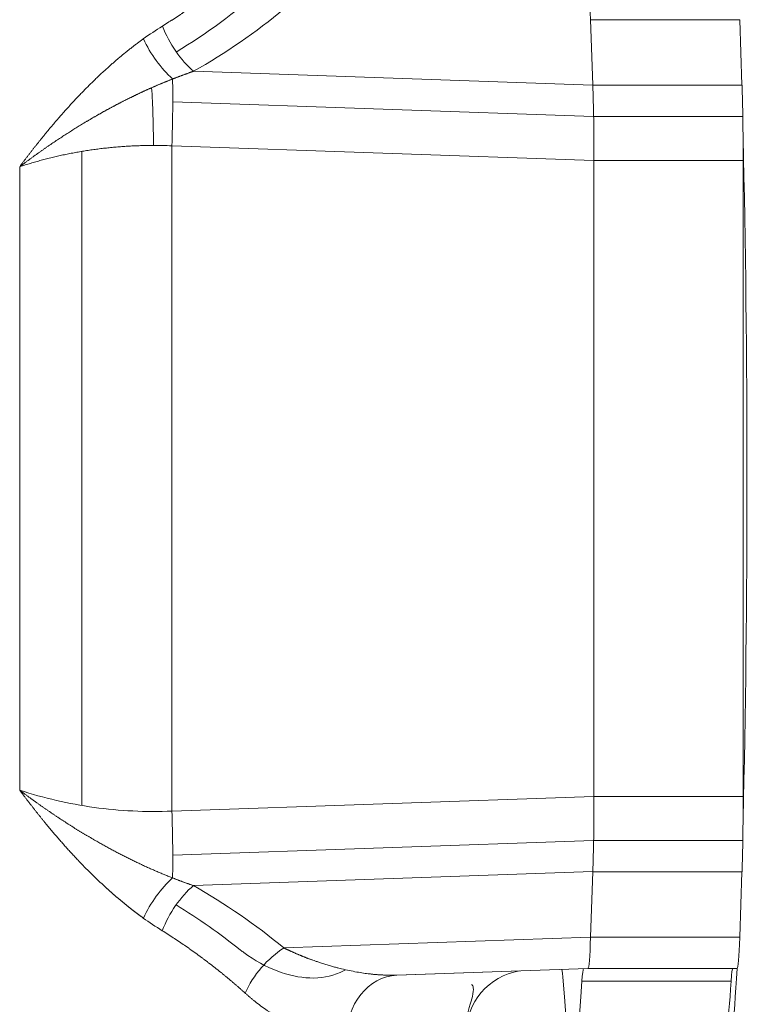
# Model space of a CAD drawing. Header units: millimetres. Extents: x 35469 to 44263, y -24881 to -16268.
# Tile 188 of 231: x 43828 to 43839, y -24757 to -24743. Entities that reach past the tile are written whole.
import ezdxf

# ---------------------------------------------------------------- set-up
doc = ezdxf.new("R2010")
doc.units = ezdxf.units.MM
doc.header["$LTSCALE"] = 0.3175
doc.layers.add('1轮廓实线层', color=7, linetype='Continuous', lineweight=18)

# ---------------------------------------------------------------- blocks, each defined once
blk = doc.blocks.new('MR20E-1840')
at = {"layer": '1轮廓实线层'}
for p, q in [((15673.196, -10800.101), (15673.228, -10801.025)), ((15673.196, -10800.102), (15675.294, -10800.102)), ((15673.228, -10801.024), (15673.196, -10800.102)), ((15675.294, -10800.102), (15675.326, -10801.024)), ((15673.228, -10801.025), (15667.61, -10800.829)), ((15675.326, -10801.024), (15673.228, -10801.024)), ((15667.318, -10801.257), (15673.238, -10801.464)), ((15675.337, -10801.463), (15673.238, -10801.463)), ((15673.243, -10802.086), (15667.306, -10801.878)), ((15667.306, -10801.878), (15667.306, -10811.247)), ((15666.039, -10801.956), (15666.039, -10811.168)), ((15665.164, -10810.952), (15665.164, -10802.172)), ((15673.243, -10802.084), (15675.342, -10802.084)), ((15673.243, -10802.085), (15673.243, -10811.039)), ((15675.342, -10802.084), (15675.342, -10811.042)), ((15673.243, -10811.039), (15667.306, -10811.247)), ((15673.243, -10811.042), (15673.243, -10811.039)), ((15675.342, -10811.042), (15673.243, -10811.042)), ((15673.238, -10811.66), (15667.318, -10811.867)), ((15675.337, -10811.663), (15673.238, -10811.663)), ((15667.607, -10812.295), (15673.228, -10812.099)), ((15673.228, -10812.099), (15673.196, -10813.024)), ((15673.196, -10813.024), (15673.228, -10812.102)), ((15673.228, -10812.102), (15675.326, -10812.102)), ((15675.326, -10812.102), (15675.294, -10813.024)), ((15673.196, -10813.024), (15668.882, -10813.174)), ((15675.294, -10813.024), (15673.196, -10813.024)), ((15670.465, -10813.558), (15673.159, -10813.464)), ((15670.472, -10813.557), (15673.159, -10813.463)), ((15675.258, -10813.463), (15673.159, -10813.463)), ((15673.159, -10813.463), (15675.257, -10813.463)), ((15675.173, -10813.64), (15673.074, -10813.64))]:
    blk.add_line(p, q, dxfattribs=at)
for centre, major_axis, ratio, start_param, end_param in [((15661.699, -10792.065), (-7.207, 7.292), 0.900501, 2.930045, 3.091305), ((15673.159, -10801.163), (0, 1.5), 0.034828, 5.497787, 6.283185), ((15667.677, -10800.193), (0.446, -0.782), 0.507499, 4.430459, 5.327601), ((15667.384, -10800.372), (-0.495, 0.752), 0.466368, 1.272959, 2.074075), ((15667.201, -10801.878), (0.052, 1.499), 0.069643, 4.714825, 5.393628), ((15666.889, -10801.873), (0, 1.5), 0.104415, 4.712389, 5.285187), ((15673.191, -10802.084), (0, 1.5), 0.034828, 4.711898, 5.497787), ((15673.191, -10802.088), (0, 1.501), 0.034828, 4.7141, 5.499007), ((15675.29, -10802.084), (0, 1.5), 0.034828, 4.712389, 5.497787), ((15675.116, -10806.563), (0, 8.025), 0.034828, 4.073271, 5.351507), ((15673.191, -10811.037), (0, 1.501), 0.034828, 3.926989, 4.71117), ((15673.191, -10811.042), (0, 1.5), 0.034828, 3.926991, 4.712389), ((15675.29, -10811.042), (0, 1.5), 0.034828, 3.926991, 4.712389), ((15667.201, -10811.247), (-0.052, 1.499), 0.069643, 4.03115, 4.709953), ((15667.384, -10812.753), (0.495, 0.752), 0.466368, 1.067518, 1.868634), ((15667.674, -10812.931), (0.447, 0.781), 0.507037, 0.956869, 1.852913), ((15661.699, -10821.082), (7.13, 7.384), 0.900527, 0.080489, 0.200319), ((15673.159, -10811.962), (0, 1.501), 0.034828, 3.142082, 3.926989), ((15673.159, -10811.963), (0, 1.5), 0.034828, 3.141102, 3.926991), ((15675.257, -10811.963), (0, 1.5), 0.034828, 3.141593, 3.926991), ((15668.949, -10813.81), (0.572, 0.695), 0.582965, 1.049384, 2.017998), ((15670.503, -10814.457), (0.033, -0.899), 0.826455, 3.139434, 4.682079), ((15672.343, -10814.385), (0, -0.9), 0.999393, 3.306427, 4.712389), ((15672.786, -10814.963), (0, 1.5), 0.034828, 5.792245, 6.152498), ((15673.099, -10814.963), (0, 1.5), 0.034828, 0.053969, 0.490941), ((15675.116, -10806.563), (0, 8.025), 0.034828, 3.106742, 3.677725), ((15675.198, -10814.963), (0, -1.5), 0.034828, 3.141593, 3.632533), ((15672.943, -10806.563), (0, 8.025), 0.034828, 2.650652, 3.632533), ((15675.041, -10806.563), (0, 8.025), 0.034828, 3.141595, 3.632533)]:
    blk.add_ellipse(centre, major_axis=major_axis, ratio=ratio, start_param=start_param, end_param=end_param, dxfattribs=at)
for points, knots in [([(15667.172, -10800.193), (15667.177, -10800.19), (15667.186, -10800.184), (15667.2, -10800.175), (15667.215, -10800.166), (15667.229, -10800.157), (15667.243, -10800.148), (15667.257, -10800.139), (15667.272, -10800.129), (15667.286, -10800.12), (15667.3, -10800.111), (15667.314, -10800.102), (15667.329, -10800.093), (15667.343, -10800.083), (15667.357, -10800.074), (15667.371, -10800.065), (15667.385, -10800.055), (15667.399, -10800.046), (15667.413, -10800.036), (15667.427, -10800.027), (15667.442, -10800.017), (15667.456, -10800.008), (15667.47, -10799.998), (15667.484, -10799.988), (15667.498, -10799.979), (15667.512, -10799.969), (15667.526, -10799.959), (15667.54, -10799.95), (15667.554, -10799.94), (15667.568, -10799.93), (15667.582, -10799.92), (15667.596, -10799.91), (15667.61, -10799.9), (15667.623, -10799.89), (15667.637, -10799.88), (15667.651, -10799.87), (15667.665, -10799.86), (15667.679, -10799.85), (15667.693, -10799.84), (15667.707, -10799.83), (15667.72, -10799.82), (15667.734, -10799.809), (15667.748, -10799.799), (15667.762, -10799.789), (15667.776, -10799.778), (15667.789, -10799.768), (15667.803, -10799.758), (15667.817, -10799.747), (15667.83, -10799.737), (15667.844, -10799.726), (15667.858, -10799.716), (15667.871, -10799.705), (15667.885, -10799.695), (15667.899, -10799.684), (15667.912, -10799.673), (15667.926, -10799.663), (15667.939, -10799.652), (15667.953, -10799.641), (15667.967, -10799.63), (15667.98, -10799.62), (15667.994, -10799.609), (15668.007, -10799.598), (15668.021, -10799.587), (15668.034, -10799.576), (15668.048, -10799.565), (15668.061, -10799.554), (15668.074, -10799.543), (15668.088, -10799.532), (15668.101, -10799.521), (15668.115, -10799.509), (15668.128, -10799.498), (15668.141, -10799.487), (15668.155, -10799.476), (15668.168, -10799.464), (15668.181, -10799.453), (15668.194, -10799.442), (15668.208, -10799.43), (15668.221, -10799.419), (15668.234, -10799.408), (15668.247, -10799.396), (15668.261, -10799.385), (15668.274, -10799.373), (15668.287, -10799.361), (15668.3, -10799.35), (15668.313, -10799.338), (15668.326, -10799.326), (15668.335, -10799.319), (15668.339, -10799.315)], [0, 0, 0, 0, 0.011228, 0.022469, 0.033722, 0.044987, 0.056264, 0.067554, 0.078856, 0.09017, 0.101497, 0.112836, 0.124188, 0.135552, 0.146929, 0.158318, 0.169719, 0.181133, 0.19256, 0.203999, 0.215451, 0.226915, 0.238392, 0.249882, 0.261384, 0.272899, 0.284426, 0.295967, 0.30752, 0.319086, 0.330664, 0.342256, 0.35386, 0.365477, 0.377107, 0.388749, 0.400405, 0.412073, 0.423755, 0.435449, 0.447156, 0.458877, 0.47061, 0.482356, 0.494116, 0.505888, 0.517673, 0.529472, 0.541284, 0.553108, 0.564946, 0.576797, 0.588661, 0.600539, 0.612429, 0.624333, 0.63625, 0.64818, 0.660124, 0.672081, 0.684051, 0.696034, 0.708031, 0.720041, 0.732065, 0.744102, 0.756152, 0.768216, 0.780293, 0.792384, 0.804488, 0.816606, 0.828737, 0.840881, 0.85304, 0.865211, 0.877397, 0.889596, 0.901808, 0.914034, 0.926274, 0.938527, 0.950795, 0.963075, 0.97537, 0.987678, 1, 1, 1, 1]), ([(15665.164, -10802.172), (15665.168, -10802.167), (15665.175, -10802.157), (15665.187, -10802.141), (15665.198, -10802.126), (15665.21, -10802.11), (15665.222, -10802.095), (15665.233, -10802.08), (15665.245, -10802.065), (15665.256, -10802.049), (15665.268, -10802.034), (15665.279, -10802.019), (15665.291, -10802.004), (15665.302, -10801.989), (15665.314, -10801.975), (15665.325, -10801.96), (15665.337, -10801.945), (15665.348, -10801.93), (15665.359, -10801.916), (15665.371, -10801.901), (15665.382, -10801.887), (15665.394, -10801.872), (15665.405, -10801.858), (15665.416, -10801.844), (15665.428, -10801.829), (15665.439, -10801.815), (15665.45, -10801.801), (15665.462, -10801.787), (15665.473, -10801.773), (15665.484, -10801.759), (15665.496, -10801.745), (15665.507, -10801.731), (15665.518, -10801.717), (15665.529, -10801.704), (15665.541, -10801.69), (15665.552, -10801.676), (15665.594, -10801.625), (15665.668, -10801.537), (15665.774, -10801.416), (15665.88, -10801.298), (15665.957, -10801.215), (15666.006, -10801.164), (15666.026, -10801.143), (15666.046, -10801.122), (15666.066, -10801.102), (15666.086, -10801.081), (15666.106, -10801.061), (15666.126, -10801.041), (15666.147, -10801.021), (15666.167, -10801.001), (15666.187, -10800.981), (15666.207, -10800.962), (15666.227, -10800.942), (15666.247, -10800.923), (15666.267, -10800.904), (15666.287, -10800.885), (15666.307, -10800.866), (15666.327, -10800.847), (15666.347, -10800.829), (15666.367, -10800.811), (15666.387, -10800.792), (15666.407, -10800.774), (15666.427, -10800.756), (15666.447, -10800.739), (15666.467, -10800.721), (15666.487, -10800.704), (15666.507, -10800.686), (15666.527, -10800.669), (15666.546, -10800.652), (15666.566, -10800.635), (15666.586, -10800.619), (15666.606, -10800.602), (15666.626, -10800.586), (15666.646, -10800.57), (15666.666, -10800.553), (15666.686, -10800.538), (15666.706, -10800.522), (15666.725, -10800.506), (15666.745, -10800.491), (15666.765, -10800.475), (15666.785, -10800.46), (15666.805, -10800.445), (15666.824, -10800.43), (15666.844, -10800.416), (15666.864, -10800.401), (15666.884, -10800.387), (15666.897, -10800.377), (15666.903, -10800.372)], [0, 0, 0, 0, 0.007478, 0.014936, 0.022375, 0.029795, 0.037195, 0.044576, 0.051938, 0.059281, 0.066605, 0.073909, 0.081194, 0.08846, 0.095708, 0.102936, 0.110144, 0.117334, 0.124505, 0.131657, 0.13879, 0.145904, 0.152999, 0.160075, 0.167133, 0.174171, 0.181191, 0.188192, 0.195174, 0.202137, 0.209081, 0.216007, 0.222914, 0.229803, 0.236673, 0.243524, 0.250357, 0.31461, 0.37772, 0.43971, 0.500606, 0.512139, 0.52364, 0.535107, 0.546541, 0.557943, 0.569312, 0.580649, 0.591955, 0.603228, 0.61447, 0.62568, 0.63686, 0.648008, 0.659126, 0.670213, 0.68127, 0.692296, 0.703293, 0.71426, 0.725198, 0.736106, 0.746985, 0.757836, 0.768658, 0.779452, 0.790217, 0.800955, 0.811665, 0.822348, 0.833003, 0.843632, 0.854234, 0.864809, 0.875359, 0.885882, 0.89638, 0.906852, 0.917299, 0.927721, 0.938119, 0.948492, 0.958841, 0.969166, 0.979467, 0.989745, 1, 1, 1, 1]), ([(15667.61, -10800.829), (15667.606, -10800.83), (15667.596, -10800.834), (15667.582, -10800.838), (15667.568, -10800.843), (15667.554, -10800.848), (15667.541, -10800.853), (15667.527, -10800.858), (15667.513, -10800.863), (15667.5, -10800.867), (15667.487, -10800.872), (15667.474, -10800.877), (15667.461, -10800.882), (15667.448, -10800.886), (15667.435, -10800.891), (15667.423, -10800.896), (15667.41, -10800.9), (15667.398, -10800.905), (15667.386, -10800.91), (15667.374, -10800.914), (15667.362, -10800.919), (15667.35, -10800.923), (15667.338, -10800.928), (15667.327, -10800.932), (15667.319, -10800.936), (15667.315, -10800.937)], [0, 0, 0, 0, 0.048167, 0.095907, 0.143222, 0.190109, 0.236571, 0.282606, 0.328215, 0.373397, 0.418153, 0.462484, 0.506387, 0.549865, 0.592916, 0.635542, 0.677741, 0.719514, 0.760862, 0.801783, 0.842278, 0.882347, 0.921991, 0.961208, 1, 1, 1, 1]), ([(15667.315, -10800.937), (15667.311, -10800.939), (15667.301, -10800.942), (15667.288, -10800.948), (15667.274, -10800.953), (15667.26, -10800.959), (15667.246, -10800.965), (15667.232, -10800.97), (15667.218, -10800.976), (15667.204, -10800.982), (15667.19, -10800.987), (15667.176, -10800.993), (15667.162, -10800.999), (15667.148, -10801.005), (15667.134, -10801.011), (15667.119, -10801.017), (15667.105, -10801.023), (15667.091, -10801.029), (15667.077, -10801.035), (15667.063, -10801.041), (15667.049, -10801.047), (15667.035, -10801.054), (15667.025, -10801.058), (15667.02, -10801.06)], [0, 0, 0, 0, 0.046853, 0.093783, 0.140791, 0.187876, 0.235039, 0.282278, 0.329593, 0.376986, 0.424454, 0.471999, 0.519621, 0.567318, 0.615091, 0.66294, 0.710865, 0.758866, 0.806942, 0.855093, 0.90332, 0.951622, 1, 1, 1, 1]), ([(15667.02, -10801.06), (15667.016, -10801.062), (15667.006, -10801.066), (15666.992, -10801.072), (15666.978, -10801.079), (15666.964, -10801.085), (15666.95, -10801.091), (15666.936, -10801.098), (15666.922, -10801.104), (15666.908, -10801.111), (15666.894, -10801.117), (15666.879, -10801.124), (15666.865, -10801.13), (15666.851, -10801.137), (15666.837, -10801.144), (15666.823, -10801.151), (15666.808, -10801.157), (15666.794, -10801.164), (15666.78, -10801.171), (15666.766, -10801.178), (15666.751, -10801.185), (15666.737, -10801.192), (15666.723, -10801.199), (15666.708, -10801.206), (15666.694, -10801.213), (15666.68, -10801.221), (15666.665, -10801.228), (15666.651, -10801.235), (15666.636, -10801.242), (15666.622, -10801.25), (15666.608, -10801.257), (15666.593, -10801.264), (15666.579, -10801.272), (15666.564, -10801.279), (15666.55, -10801.287), (15666.535, -10801.295), (15666.521, -10801.302), (15666.506, -10801.31), (15666.492, -10801.318), (15666.477, -10801.325), (15666.462, -10801.333), (15666.448, -10801.341), (15666.433, -10801.349), (15666.419, -10801.357), (15666.404, -10801.365), (15666.389, -10801.373), (15666.375, -10801.381), (15666.36, -10801.389), (15666.345, -10801.397), (15666.331, -10801.405), (15666.316, -10801.414), (15666.301, -10801.422), (15666.287, -10801.43), (15666.272, -10801.439), (15666.257, -10801.447), (15666.242, -10801.455), (15666.228, -10801.464), (15666.213, -10801.472), (15666.198, -10801.481), (15666.183, -10801.49), (15666.168, -10801.498), (15666.153, -10801.507), (15666.139, -10801.516), (15666.124, -10801.525), (15666.109, -10801.533), (15666.094, -10801.542), (15666.079, -10801.551), (15666.059, -10801.563), (15666.033, -10801.579), (15666.003, -10801.598), (15665.972, -10801.617), (15665.941, -10801.636), (15665.91, -10801.655), (15665.879, -10801.675), (15665.849, -10801.694), (15665.818, -10801.714), (15665.787, -10801.734), (15665.756, -10801.754), (15665.725, -10801.775), (15665.694, -10801.795), (15665.663, -10801.816), (15665.632, -10801.837), (15665.601, -10801.858), (15665.57, -10801.879), (15665.539, -10801.9), (15665.508, -10801.922), (15665.477, -10801.944), (15665.445, -10801.966), (15665.414, -10801.988), (15665.383, -10802.01), (15665.352, -10802.033), (15665.32, -10802.056), (15665.289, -10802.079), (15665.258, -10802.102), (15665.226, -10802.125), (15665.195, -10802.149), (15665.174, -10802.165), (15665.164, -10802.172)], [0, 0, 0, 0, 0.00716, 0.014333, 0.021517, 0.028714, 0.035923, 0.043144, 0.050377, 0.057623, 0.06488, 0.07215, 0.079432, 0.086726, 0.094033, 0.101351, 0.108682, 0.116025, 0.12338, 0.130748, 0.138128, 0.14552, 0.152925, 0.160342, 0.167772, 0.175214, 0.182668, 0.190136, 0.197615, 0.205108, 0.212613, 0.220131, 0.227661, 0.235205, 0.242761, 0.250331, 0.257913, 0.265508, 0.273117, 0.280738, 0.288373, 0.296021, 0.303682, 0.311356, 0.319044, 0.326746, 0.334461, 0.342189, 0.349931, 0.357687, 0.365456, 0.37324, 0.381037, 0.388848, 0.396673, 0.404512, 0.412365, 0.420232, 0.428114, 0.43601, 0.44392, 0.451844, 0.459783, 0.467737, 0.475705, 0.483687, 0.491685, 0.499697, 0.516214, 0.532778, 0.54939, 0.566049, 0.582758, 0.599515, 0.616322, 0.63318, 0.650088, 0.667047, 0.684059, 0.701123, 0.71824, 0.735411, 0.752636, 0.769917, 0.787254, 0.804647, 0.822098, 0.839607, 0.857176, 0.874805, 0.892495, 0.910248, 0.928065, 0.945948, 0.963896, 0.981913, 1, 1, 1, 1]), ([(15665.164, -10810.952), (15665.169, -10810.956), (15665.18, -10810.964), (15665.196, -10810.976), (15665.212, -10810.989), (15665.229, -10811.001), (15665.245, -10811.013), (15665.261, -10811.025), (15665.277, -10811.037), (15665.293, -10811.049), (15665.309, -10811.06), (15665.325, -10811.072), (15665.341, -10811.084), (15665.358, -10811.096), (15665.374, -10811.107), (15665.39, -10811.119), (15665.406, -10811.13), (15665.422, -10811.142), (15665.438, -10811.153), (15665.454, -10811.165), (15665.47, -10811.176), (15665.486, -10811.187), (15665.501, -10811.198), (15665.517, -10811.209), (15665.533, -10811.22), (15665.549, -10811.231), (15665.565, -10811.242), (15665.581, -10811.253), (15665.597, -10811.264), (15665.613, -10811.275), (15665.628, -10811.286), (15665.644, -10811.296), (15665.66, -10811.307), (15665.676, -10811.318), (15665.692, -10811.328), (15665.707, -10811.339), (15665.723, -10811.349), (15665.739, -10811.359), (15665.755, -10811.37), (15665.77, -10811.38), (15665.786, -10811.39), (15665.802, -10811.4), (15665.817, -10811.41), (15665.833, -10811.421), (15665.848, -10811.431), (15665.864, -10811.441), (15665.88, -10811.45), (15665.895, -10811.46), (15665.911, -10811.47), (15665.926, -10811.48), (15665.942, -10811.49), (15665.957, -10811.499), (15665.973, -10811.509), (15665.988, -10811.518), (15666.004, -10811.528), (15666.019, -10811.537), (15666.035, -10811.547), (15666.05, -10811.556), (15666.066, -10811.566), (15666.081, -10811.575), (15666.097, -10811.584), (15666.112, -10811.593), (15666.127, -10811.602), (15666.143, -10811.611), (15666.158, -10811.621), (15666.173, -10811.63), (15666.189, -10811.638), (15666.208, -10811.65), (15666.233, -10811.664), (15666.261, -10811.68), (15666.29, -10811.696), (15666.318, -10811.713), (15666.347, -10811.728), (15666.375, -10811.744), (15666.403, -10811.76), (15666.432, -10811.775), (15666.46, -10811.79), (15666.488, -10811.806), (15666.516, -10811.821), (15666.545, -10811.835), (15666.573, -10811.85), (15666.601, -10811.865), (15666.629, -10811.879), (15666.657, -10811.893), (15666.685, -10811.907), (15666.713, -10811.921), (15666.741, -10811.935), (15666.769, -10811.949), (15666.796, -10811.962), (15666.824, -10811.975), (15666.852, -10811.988), (15666.88, -10812.001), (15666.907, -10812.014), (15666.935, -10812.027), (15666.962, -10812.039), (15666.99, -10812.052), (15667.017, -10812.064), (15667.045, -10812.076), (15667.072, -10812.088), (15667.099, -10812.1), (15667.126, -10812.111), (15667.154, -10812.123), (15667.181, -10812.134), (15667.208, -10812.145), (15667.235, -10812.156), (15667.262, -10812.167), (15667.289, -10812.178), (15667.306, -10812.185), (15667.315, -10812.188)], [0, 0, 0, 0, 0.008136, 0.016253, 0.02435, 0.032428, 0.040486, 0.048526, 0.056546, 0.064548, 0.072532, 0.080496, 0.088443, 0.096371, 0.10428, 0.112172, 0.120046, 0.127902, 0.13574, 0.143561, 0.151365, 0.159151, 0.166919, 0.174671, 0.182405, 0.190123, 0.197824, 0.205508, 0.213176, 0.220827, 0.228462, 0.23608, 0.243682, 0.251268, 0.258838, 0.266393, 0.273931, 0.281454, 0.288961, 0.296452, 0.303928, 0.311389, 0.318835, 0.326265, 0.33368, 0.34108, 0.348465, 0.355835, 0.363191, 0.370531, 0.377857, 0.385169, 0.392466, 0.399748, 0.407016, 0.41427, 0.42151, 0.428735, 0.435947, 0.443144, 0.450328, 0.457497, 0.464652, 0.471794, 0.478922, 0.486037, 0.493137, 0.500224, 0.513451, 0.526637, 0.539783, 0.55289, 0.565957, 0.578986, 0.591975, 0.604927, 0.61784, 0.630716, 0.643554, 0.656354, 0.669118, 0.681844, 0.694533, 0.707186, 0.719802, 0.732382, 0.744925, 0.757433, 0.769904, 0.782339, 0.794738, 0.807101, 0.819428, 0.831719, 0.843974, 0.856194, 0.868377, 0.880524, 0.892635, 0.904711, 0.91675, 0.928752, 0.940719, 0.952648, 0.964542, 0.976398, 0.988218, 1, 1, 1, 1]), ([(15667.306, -10811.247), (15666.938, -10811.262), (15666.571, -10811.245), (15665.855, -10811.145), (15665.505, -10811.064), (15665.164, -10810.952)], [0, 0, 0, 0, 0.503, 0.503, 1, 1, 1, 1]), ([(15666.903, -10812.753), (15666.9, -10812.751), (15666.894, -10812.746), (15666.885, -10812.739), (15666.875, -10812.732), (15666.866, -10812.725), (15666.856, -10812.718), (15666.847, -10812.711), (15666.837, -10812.704), (15666.828, -10812.697), (15666.818, -10812.69), (15666.809, -10812.683), (15666.799, -10812.676), (15666.79, -10812.669), (15666.78, -10812.662), (15666.771, -10812.654), (15666.761, -10812.647), (15666.752, -10812.64), (15666.742, -10812.632), (15666.733, -10812.625), (15666.723, -10812.617), (15666.714, -10812.61), (15666.704, -10812.602), (15666.695, -10812.595), (15666.685, -10812.587), (15666.676, -10812.58), (15666.666, -10812.572), (15666.657, -10812.564), (15666.647, -10812.557), (15666.638, -10812.549), (15666.628, -10812.541), (15666.619, -10812.533), (15666.609, -10812.525), (15666.6, -10812.517), (15666.59, -10812.51), (15666.58, -10812.502), (15666.571, -10812.494), (15666.561, -10812.486), (15666.552, -10812.477), (15666.542, -10812.469), (15666.533, -10812.461), (15666.523, -10812.453), (15666.514, -10812.445), (15666.504, -10812.437), (15666.495, -10812.428), (15666.485, -10812.42), (15666.475, -10812.412), (15666.466, -10812.403), (15666.456, -10812.395), (15666.447, -10812.386), (15666.437, -10812.378), (15666.428, -10812.369), (15666.418, -10812.361), (15666.408, -10812.352), (15666.399, -10812.344), (15666.389, -10812.335), (15666.38, -10812.326), (15666.37, -10812.317), (15666.361, -10812.309), (15666.351, -10812.3), (15666.341, -10812.291), (15666.332, -10812.282), (15666.322, -10812.273), (15666.313, -10812.264), (15666.303, -10812.255), (15666.293, -10812.246), (15666.284, -10812.237), (15666.274, -10812.228), (15666.265, -10812.219), (15666.255, -10812.21), (15666.245, -10812.201), (15666.236, -10812.192), (15666.226, -10812.182), (15666.217, -10812.173), (15666.207, -10812.164), (15666.197, -10812.154), (15666.188, -10812.145), (15666.178, -10812.136), (15666.169, -10812.126), (15666.159, -10812.117), (15666.149, -10812.107), (15666.14, -10812.097), (15666.13, -10812.088), (15666.121, -10812.078), (15666.111, -10812.069), (15666.101, -10812.059), (15666.092, -10812.049), (15666.082, -10812.039), (15666.072, -10812.03), (15666.063, -10812.02), (15666.053, -10812.01), (15666.044, -10812), (15666.034, -10811.99), (15666.024, -10811.98), (15666.015, -10811.97), (15666.005, -10811.96), (15665.995, -10811.95), (15665.981, -10811.935), (15665.963, -10811.915), (15665.94, -10811.891), (15665.917, -10811.866), (15665.894, -10811.841), (15665.871, -10811.816), (15665.847, -10811.79), (15665.824, -10811.765), (15665.801, -10811.739), (15665.778, -10811.713), (15665.755, -10811.686), (15665.731, -10811.66), (15665.708, -10811.633), (15665.685, -10811.606), (15665.661, -10811.579), (15665.638, -10811.551), (15665.615, -10811.523), (15665.591, -10811.495), (15665.568, -10811.467), (15665.544, -10811.439), (15665.52, -10811.41), (15665.497, -10811.381), (15665.473, -10811.352), (15665.45, -10811.322), (15665.426, -10811.293), (15665.402, -10811.263), (15665.378, -10811.233), (15665.355, -10811.203), (15665.331, -10811.172), (15665.307, -10811.141), (15665.283, -10811.11), (15665.259, -10811.079), (15665.235, -10811.048), (15665.212, -10811.016), (15665.188, -10810.984), (15665.172, -10810.963), (15665.164, -10810.952)], [0, 0, 0, 0, 0.004911, 0.009827, 0.014749, 0.019676, 0.024608, 0.029546, 0.034489, 0.039437, 0.044391, 0.049351, 0.054316, 0.059286, 0.064262, 0.069244, 0.074231, 0.079224, 0.084223, 0.089228, 0.094238, 0.099254, 0.104276, 0.109303, 0.114337, 0.119376, 0.124422, 0.129473, 0.13453, 0.139593, 0.144663, 0.149738, 0.15482, 0.159907, 0.165001, 0.170101, 0.175207, 0.180319, 0.185437, 0.190562, 0.195693, 0.200831, 0.205974, 0.211125, 0.216281, 0.221444, 0.226613, 0.231789, 0.236972, 0.242161, 0.247356, 0.252558, 0.257767, 0.262982, 0.268204, 0.273433, 0.278668, 0.28391, 0.289159, 0.294414, 0.299677, 0.304946, 0.310222, 0.315505, 0.320794, 0.326091, 0.331395, 0.336705, 0.342023, 0.347348, 0.352679, 0.358018, 0.363364, 0.368717, 0.374077, 0.379444, 0.384819, 0.3902, 0.395589, 0.400985, 0.406388, 0.411799, 0.417217, 0.422642, 0.428075, 0.433515, 0.438962, 0.444417, 0.449879, 0.455349, 0.460826, 0.466311, 0.471803, 0.477303, 0.48281, 0.488325, 0.493848, 0.499378, 0.512597, 0.525878, 0.53922, 0.552623, 0.566088, 0.579615, 0.593204, 0.606856, 0.620571, 0.634349, 0.64819, 0.662095, 0.676063, 0.690096, 0.704193, 0.718355, 0.732582, 0.746873, 0.76123, 0.775653, 0.790141, 0.804696, 0.819316, 0.834003, 0.848756, 0.863577, 0.878464, 0.893419, 0.908441, 0.92353, 0.938688, 0.953913, 0.969207, 0.984569, 1, 1, 1, 1]), ([(15667.315, -10812.188), (15667.32, -10812.19), (15667.328, -10812.193), (15667.342, -10812.198), (15667.355, -10812.204), (15667.368, -10812.209), (15667.382, -10812.214), (15667.396, -10812.219), (15667.41, -10812.225), (15667.424, -10812.23), (15667.438, -10812.235), (15667.453, -10812.241), (15667.468, -10812.246), (15667.482, -10812.251), (15667.497, -10812.257), (15667.513, -10812.262), (15667.528, -10812.268), (15667.543, -10812.273), (15667.559, -10812.279), (15667.575, -10812.284), (15667.591, -10812.29), (15667.602, -10812.294), (15667.607, -10812.295)], [0, 0, 0, 0, 0.044715, 0.089987, 0.135814, 0.182197, 0.229137, 0.276633, 0.324685, 0.373293, 0.422458, 0.472179, 0.522457, 0.573291, 0.624681, 0.676628, 0.729132, 0.782192, 0.835809, 0.889983, 0.944713, 1, 1, 1, 1]), ([(15668.336, -10813.81), (15668.332, -10813.806), (15668.323, -10813.798), (15668.31, -10813.786), (15668.297, -10813.775), (15668.284, -10813.763), (15668.27, -10813.751), (15668.257, -10813.74), (15668.244, -10813.728), (15668.231, -10813.717), (15668.218, -10813.705), (15668.204, -10813.694), (15668.191, -10813.682), (15668.178, -10813.671), (15668.164, -10813.66), (15668.151, -10813.648), (15668.138, -10813.637), (15668.125, -10813.626), (15668.111, -10813.615), (15668.098, -10813.604), (15668.084, -10813.592), (15668.071, -10813.581), (15668.058, -10813.57), (15668.044, -10813.559), (15668.031, -10813.548), (15668.017, -10813.537), (15668.004, -10813.526), (15667.99, -10813.515), (15667.977, -10813.504), (15667.963, -10813.494), (15667.95, -10813.483), (15667.936, -10813.472), (15667.923, -10813.461), (15667.909, -10813.451), (15667.895, -10813.44), (15667.882, -10813.429), (15667.868, -10813.419), (15667.854, -10813.408), (15667.841, -10813.398), (15667.827, -10813.387), (15667.813, -10813.377), (15667.8, -10813.366), (15667.786, -10813.356), (15667.772, -10813.345), (15667.758, -10813.335), (15667.745, -10813.325), (15667.731, -10813.314), (15667.717, -10813.304), (15667.703, -10813.294), (15667.69, -10813.284), (15667.676, -10813.274), (15667.662, -10813.264), (15667.648, -10813.253), (15667.634, -10813.243), (15667.62, -10813.233), (15667.606, -10813.223), (15667.592, -10813.213), (15667.578, -10813.204), (15667.564, -10813.194), (15667.551, -10813.184), (15667.537, -10813.174), (15667.523, -10813.164), (15667.509, -10813.155), (15667.495, -10813.145), (15667.481, -10813.135), (15667.466, -10813.125), (15667.452, -10813.116), (15667.438, -10813.106), (15667.424, -10813.097), (15667.41, -10813.087), (15667.396, -10813.078), (15667.382, -10813.068), (15667.368, -10813.059), (15667.354, -10813.05), (15667.34, -10813.04), (15667.325, -10813.031), (15667.311, -10813.022), (15667.297, -10813.012), (15667.283, -10813.003), (15667.269, -10812.994), (15667.254, -10812.985), (15667.24, -10812.976), (15667.226, -10812.967), (15667.212, -10812.958), (15667.197, -10812.949), (15667.183, -10812.94), (15667.173, -10812.934), (15667.169, -10812.931)], [0, 0, 0, 0, 0.012323, 0.024632, 0.036927, 0.049209, 0.061476, 0.073731, 0.085971, 0.098198, 0.110411, 0.122611, 0.134797, 0.146969, 0.159128, 0.171273, 0.183405, 0.195523, 0.207628, 0.219719, 0.231796, 0.243861, 0.255911, 0.267949, 0.279973, 0.291983, 0.30398, 0.315964, 0.327935, 0.339892, 0.351836, 0.363766, 0.375683, 0.387587, 0.399478, 0.411356, 0.42322, 0.435071, 0.446909, 0.458734, 0.470545, 0.482344, 0.494129, 0.505902, 0.517661, 0.529407, 0.541141, 0.552861, 0.564568, 0.576262, 0.587944, 0.599612, 0.611267, 0.62291, 0.63454, 0.646156, 0.65776, 0.669351, 0.68093, 0.692495, 0.704048, 0.715588, 0.727115, 0.73863, 0.750132, 0.761621, 0.773097, 0.784561, 0.796012, 0.807451, 0.818877, 0.830291, 0.841692, 0.85308, 0.864456, 0.87582, 0.887171, 0.898509, 0.909835, 0.921149, 0.932451, 0.94374, 0.955016, 0.966281, 0.977533, 0.988772, 1, 1, 1, 1]), ([(15668.882, -10813.174), (15668.885, -10813.176), (15668.891, -10813.179), (15668.9, -10813.184), (15668.91, -10813.188), (15668.919, -10813.193), (15668.929, -10813.197), (15668.939, -10813.202), (15668.949, -10813.207), (15668.959, -10813.211), (15668.969, -10813.216), (15668.98, -10813.221), (15668.99, -10813.226), (15669.001, -10813.231), (15669.012, -10813.236), (15669.023, -10813.24), (15669.034, -10813.245), (15669.045, -10813.25), (15669.057, -10813.255), (15669.068, -10813.26), (15669.08, -10813.265), (15669.092, -10813.27), (15669.104, -10813.275), (15669.116, -10813.28), (15669.128, -10813.285), (15669.141, -10813.29), (15669.153, -10813.295), (15669.166, -10813.3), (15669.179, -10813.305), (15669.192, -10813.311), (15669.205, -10813.316), (15669.218, -10813.321), (15669.231, -10813.326), (15669.245, -10813.331), (15669.258, -10813.336), (15669.272, -10813.341), (15669.294, -10813.349), (15669.327, -10813.36), (15669.373, -10813.376), (15669.428, -10813.394), (15669.489, -10813.413), (15669.549, -10813.431), (15669.604, -10813.446), (15669.65, -10813.458), (15669.716, -10813.474), (15669.8, -10813.493), (15669.904, -10813.513), (15669.999, -10813.529), (15670.066, -10813.537), (15670.109, -10813.542), (15670.13, -10813.545), (15670.151, -10813.547), (15670.171, -10813.549), (15670.192, -10813.55), (15670.212, -10813.552), (15670.232, -10813.553), (15670.251, -10813.554), (15670.271, -10813.555), (15670.29, -10813.556), (15670.309, -10813.557), (15670.328, -10813.558), (15670.347, -10813.558), (15670.365, -10813.558), (15670.383, -10813.559), (15670.402, -10813.559), (15670.419, -10813.558), (15670.437, -10813.558), (15670.454, -10813.558), (15670.466, -10813.557), (15670.472, -10813.557)], [0, 0, 0, 0, 0.005699, 0.011484, 0.017353, 0.023308, 0.029347, 0.035472, 0.041681, 0.047976, 0.054355, 0.06082, 0.06737, 0.074005, 0.080725, 0.08753, 0.09442, 0.101396, 0.108456, 0.115602, 0.122832, 0.130148, 0.137549, 0.145035, 0.152606, 0.160263, 0.168004, 0.175831, 0.183742, 0.191739, 0.199822, 0.207989, 0.216241, 0.224579, 0.233002, 0.24151, 0.250103, 0.273447, 0.302048, 0.335906, 0.375019, 0.414024, 0.447897, 0.476641, 0.500254, 0.570056, 0.634956, 0.694956, 0.750058, 0.763575, 0.776984, 0.790286, 0.80348, 0.816566, 0.829546, 0.842417, 0.855182, 0.867839, 0.880388, 0.892831, 0.905166, 0.917394, 0.929516, 0.94153, 0.953438, 0.965238, 0.976932, 0.988519, 1, 1, 1, 1]), ([(15669.748, -10813.481), (15669.723, -10813.495), (15669.698, -10813.508), (15669.541, -10813.578), (15669.397, -10813.602), (15669.099, -10813.592), (15668.942, -10813.558), (15668.629, -10813.439), (15668.47, -10813.353), (15668.303, -10813.228), (15668.287, -10813.217), (15668.272, -10813.205)], [0, 0, 0, 0, 0.058569, 0.058569, 0.362243, 0.362243, 0.665916, 0.665916, 0.96959, 0.96959, 1, 1, 1, 1]), ([(15671.433, -10814.386), (15671.433, -10814.37), (15671.433, -10814.336), (15671.438, -10814.268), (15671.455, -10814.135), (15671.498, -10813.978), (15671.543, -10813.833), (15671.553, -10813.742), (15671.535, -10813.699), (15671.523, -10813.685)], [0, 0, 0, 0, 0.024394, 0.049896, 0.107345, 0.262999, 0.488545, 0.792305, 1, 1, 1, 1]), ([(15669.759, -10814.457), (15669.757, -10814.457), (15669.753, -10814.457), (15669.747, -10814.457), (15669.741, -10814.457), (15669.735, -10814.457), (15669.729, -10814.457), (15669.723, -10814.457), (15669.717, -10814.457), (15669.712, -10814.457), (15669.706, -10814.457), (15669.699, -10814.457), (15669.693, -10814.457), (15669.687, -10814.457), (15669.681, -10814.457), (15669.675, -10814.457), (15669.669, -10814.457), (15669.663, -10814.456), (15669.657, -10814.456), (15669.651, -10814.456), (15669.645, -10814.455), (15669.639, -10814.455), (15669.633, -10814.454), (15669.626, -10814.454), (15669.62, -10814.453), (15669.614, -10814.453), (15669.608, -10814.452), (15669.602, -10814.452), (15669.596, -10814.451), (15669.589, -10814.451), (15669.583, -10814.45), (15669.577, -10814.449), (15669.571, -10814.448), (15669.564, -10814.448), (15669.558, -10814.447), (15669.552, -10814.446), (15669.546, -10814.445), (15669.539, -10814.444), (15669.533, -10814.443), (15669.527, -10814.442), (15669.52, -10814.441), (15669.514, -10814.44), (15669.508, -10814.439), (15669.501, -10814.438), (15669.495, -10814.437), (15669.489, -10814.436), (15669.482, -10814.434), (15669.476, -10814.433), (15669.469, -10814.432), (15669.463, -10814.431), (15669.456, -10814.429), (15669.45, -10814.428), (15669.444, -10814.427), (15669.437, -10814.425), (15669.431, -10814.424), (15669.424, -10814.422), (15669.418, -10814.421), (15669.411, -10814.419), (15669.405, -10814.417), (15669.398, -10814.416), (15669.391, -10814.414), (15669.385, -10814.413), (15669.378, -10814.411), (15669.372, -10814.409), (15669.365, -10814.407), (15669.359, -10814.405), (15669.352, -10814.404), (15669.345, -10814.402), (15669.339, -10814.4), (15669.332, -10814.398), (15669.325, -10814.396), (15669.319, -10814.394), (15669.312, -10814.392), (15669.305, -10814.39), (15669.299, -10814.388), (15669.292, -10814.385), (15669.285, -10814.383), (15669.278, -10814.381), (15669.272, -10814.379), (15669.265, -10814.377), (15669.258, -10814.374), (15669.251, -10814.372), (15669.245, -10814.37), (15669.238, -10814.367), (15669.231, -10814.365), (15669.224, -10814.362), (15669.217, -10814.36), (15669.211, -10814.357), (15669.204, -10814.355), (15669.197, -10814.352), (15669.19, -10814.349), (15669.183, -10814.347), (15669.176, -10814.344), (15669.169, -10814.341), (15669.162, -10814.339), (15669.155, -10814.336), (15669.148, -10814.333), (15669.142, -10814.33), (15669.135, -10814.327), (15669.128, -10814.324), (15669.121, -10814.321), (15669.114, -10814.318), (15669.107, -10814.315), (15669.1, -10814.312), (15669.093, -10814.309), (15669.086, -10814.306), (15669.078, -10814.303), (15669.071, -10814.3), (15669.062, -10814.295), (15669.05, -10814.29), (15669.036, -10814.284), (15669.022, -10814.277), (15669.008, -10814.27), (15668.994, -10814.263), (15668.98, -10814.256), (15668.966, -10814.249), (15668.952, -10814.242), (15668.938, -10814.235), (15668.925, -10814.227), (15668.911, -10814.22), (15668.897, -10814.212), (15668.883, -10814.204), (15668.869, -10814.197), (15668.855, -10814.189), (15668.841, -10814.181), (15668.827, -10814.173), (15668.813, -10814.164), (15668.799, -10814.156), (15668.785, -10814.148), (15668.772, -10814.139), (15668.758, -10814.13), (15668.744, -10814.122), (15668.73, -10814.113), (15668.716, -10814.104), (15668.702, -10814.095), (15668.689, -10814.085), (15668.675, -10814.076), (15668.661, -10814.067), (15668.647, -10814.057), (15668.634, -10814.048), (15668.62, -10814.038), (15668.606, -10814.028), (15668.593, -10814.018), (15668.579, -10814.008), (15668.565, -10813.998), (15668.552, -10813.988), (15668.538, -10813.977), (15668.524, -10813.967), (15668.511, -10813.956), (15668.497, -10813.946), (15668.484, -10813.935), (15668.47, -10813.924), (15668.457, -10813.913), (15668.443, -10813.902), (15668.43, -10813.891), (15668.416, -10813.88), (15668.403, -10813.868), (15668.389, -10813.857), (15668.376, -10813.845), (15668.363, -10813.833), (15668.349, -10813.822), (15668.34, -10813.814), (15668.336, -10813.81)], [0, 0, 0, 0, 0.004536, 0.009073, 0.013611, 0.01815, 0.02269, 0.027231, 0.031773, 0.036317, 0.040861, 0.045407, 0.049955, 0.054503, 0.059053, 0.063605, 0.068158, 0.072712, 0.077268, 0.081826, 0.086385, 0.090946, 0.095509, 0.100074, 0.10464, 0.109209, 0.113779, 0.118351, 0.122925, 0.127501, 0.13208, 0.13666, 0.141243, 0.145828, 0.150415, 0.155004, 0.159596, 0.16419, 0.168786, 0.173385, 0.177987, 0.182591, 0.187198, 0.191807, 0.196419, 0.201033, 0.205651, 0.210271, 0.214894, 0.21952, 0.224148, 0.22878, 0.233415, 0.238053, 0.242694, 0.247338, 0.251985, 0.256635, 0.261289, 0.265945, 0.270606, 0.275269, 0.279936, 0.284606, 0.28928, 0.293958, 0.298638, 0.303323, 0.308011, 0.312703, 0.317398, 0.322098, 0.326801, 0.331508, 0.336219, 0.340933, 0.345652, 0.350374, 0.355101, 0.359832, 0.364567, 0.369306, 0.374049, 0.378796, 0.383548, 0.388303, 0.393064, 0.397828, 0.402597, 0.407371, 0.412148, 0.416931, 0.421718, 0.426509, 0.431305, 0.436106, 0.440912, 0.445722, 0.450537, 0.455357, 0.460182, 0.465011, 0.469846, 0.474685, 0.479529, 0.484379, 0.489233, 0.494093, 0.498957, 0.50859, 0.51821, 0.52782, 0.537418, 0.547005, 0.556582, 0.566148, 0.575705, 0.585252, 0.594789, 0.604317, 0.613836, 0.623347, 0.632849, 0.642343, 0.65183, 0.661309, 0.670781, 0.680246, 0.689704, 0.699156, 0.708602, 0.718042, 0.727477, 0.736906, 0.746331, 0.75575, 0.765166, 0.774578, 0.783985, 0.79339, 0.802791, 0.812189, 0.821585, 0.830978, 0.84037, 0.849759, 0.859148, 0.868535, 0.877921, 0.887307, 0.896692, 0.906078, 0.915464, 0.92485, 0.934238, 0.943626, 0.953017, 0.962408, 0.971802, 0.981199, 0.990598, 1, 1, 1, 1])]:
    blk.add_open_spline(points, degree=3, knots=knots, dxfattribs=at)
for points in [[(15667.61, -10800.829), (15668.061, -10800.572), (15668.487, -10800.278), (15668.886, -10799.951)], [(15666.903, -10800.372), (15666.99, -10800.31), (15667.08, -10800.25), (15667.172, -10800.193)], [(15667.045, -10801.873), (15667.132, -10801.873), (15667.219, -10801.875), (15667.306, -10801.878)], [(15668.882, -10813.174), (15668.484, -10812.847), (15668.057, -10812.553), (15667.607, -10812.295)], [(15667.169, -10812.931), (15667.078, -10812.874), (15666.989, -10812.815), (15666.903, -10812.753)]]:
    blk.add_open_spline(points, degree=3, dxfattribs=at)
blk.add_rational_spline([(15665.164, -10802.172), (15665.768, -10801.974), (15666.402, -10801.873), (15667.045, -10801.873)], [0.999999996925, 0.999999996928, 0.999999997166, 0.999999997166], degree=3, dxfattribs=at)

msp = doc.modelspace()

# ---------------------------------------------------------------- block references
msp.add_blockref('MR20E-1840', (28163.177, -13942.854))

doc.saveas('drawing.dxf')
